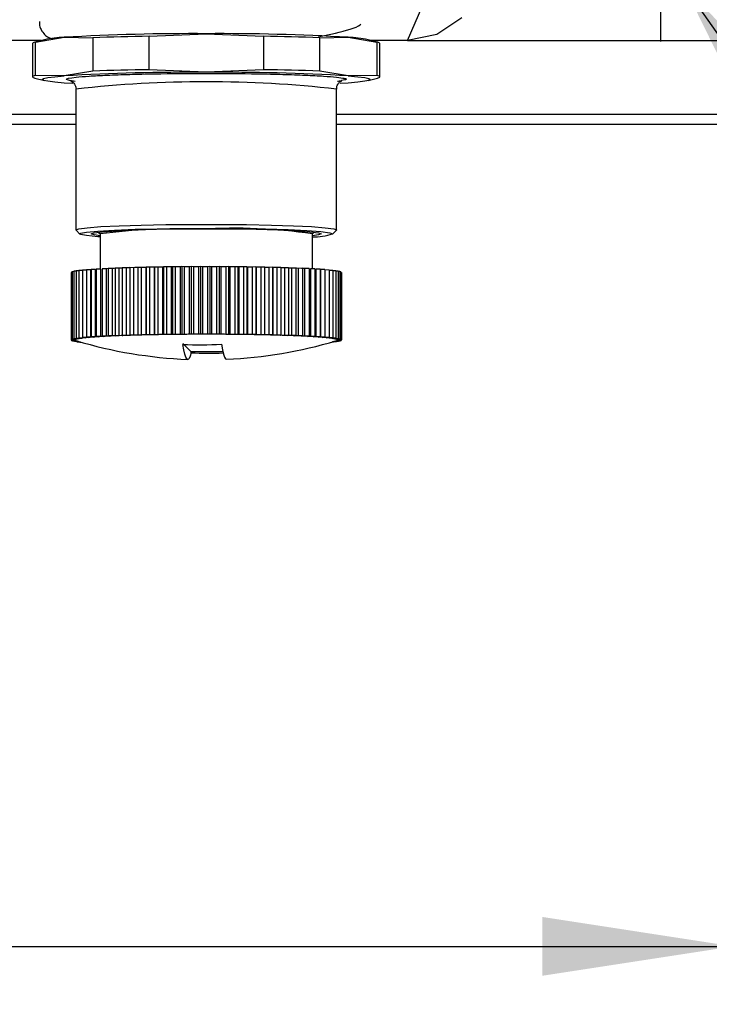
# Model space of a CAD drawing. Header units: millimetres. Extents: x 0 to 1260, y 0 to 891.
# Tile 32 of 56: x 753 to 788, y 213 to 264. Entities that reach past the tile are written whole.
import ezdxf

# ---------------------------------------------------------------- set-up
doc = ezdxf.new("R2010")
doc.units = ezdxf.units.MM
doc.header["$LTSCALE"] = 3
doc.layers.add('FORMAT', color=7, linetype='Continuous')
doc.styles.add('SLDTEXTSTYLE0', font='TXT', dxfattribs={"width": 0.605})
doc.dimstyles.new('SLDDIMSTYLE10', dxfattribs={"dimtxt": 7.704956, "dimasz": 9.906, "dimexe": 0, "dimexo": 0.0625, "dimgap": 1.926239, "dimtad": 0, "dimtih": 1, "dimtoh": 1, "dimdec": 1, "dimrnd": 1e-09, "dimzin": 12, "dimdsep": 46, "dimtxsty": 'SLDTEXTSTYLE0', "dimblk1": 'NONE', "dimsah": 1, "dimcen": 0, "dimadec": 0, "dimazin": 3, "dimtfac": 1, "dimtdec": 1, "dimtmove": 0, "dimatfit": 3, "dimldrblk": 'NONE', "dimfxl": 1, "dimfrac": 2, "dimtolj": 1, "dimtzin": 12, "dimarcsym": 0})
doc.dimstyles.new('SLDDIMSTYLE3', dxfattribs={"dimtxt": 7.704956, "dimasz": 9.906, "dimexe": 0, "dimexo": 0.0625, "dimgap": 1.926239, "dimtad": 1, "dimdec": 1, "dimrnd": 1e-09, "dimzin": 12, "dimdsep": 46, "dimtxsty": 'SLDTEXTSTYLE0', "dimsah": 1, "dimcen": 0.09, "dimadec": 0, "dimazin": 3, "dimtfac": 1, "dimtdec": 1, "dimtofl": 0, "dimtmove": 0, "dimatfit": 3, "dimfxl": 1, "dimfrac": 2, "dimtolj": 1, "dimtzin": 12, "dimarcsym": 0})
doc.dimstyles.new('SLDDIMSTYLE6', dxfattribs={"dimtxt": 7.704956, "dimasz": 9.906, "dimexe": 0, "dimexo": 0.0625, "dimgap": 1.926239, "dimtad": 1, "dimdec": 1, "dimrnd": 1e-09, "dimzin": 12, "dimdsep": 46, "dimtxsty": 'SLDTEXTSTYLE0', "dimsah": 1, "dimcen": 0.09, "dimadec": 0, "dimazin": 3, "dimtfac": 1, "dimtdec": 1, "dimtofl": 0, "dimtmove": 0, "dimatfit": 3, "dimfxl": 1, "dimfrac": 2, "dimtolj": 1, "dimtzin": 12, "dimarcsym": 0})

# ---------------------------------------------------------------- blocks, each defined once
blk = doc.blocks.new('_D_17')
at = {"layer": 'FORMAT'}
for p, q in [((656.47, 282.225), (656.47, 213.478)), ((789.559, 279.85), (789.559, 213.478)), ((712.726, 230.075), (710.08, 230.075)), ((710.08, 230.075), (710.08, 218.242)), ((733.304, 230.075), (735.95, 230.075)), ((735.95, 230.075), (735.95, 218.242)), ((710.08, 218.242), (712.726, 218.242)), ((735.95, 218.242), (733.304, 218.242)), ((656.47, 216.478), (789.559, 216.478))]:
    blk.add_line(p, q, dxfattribs=at)
for points in [[(656.47, 216.478), (666.376, 214.954), (666.376, 218.002)], [(789.559, 216.478), (779.653, 218.002), (779.653, 214.954)]]:
    blk.add_solid(points, dxfattribs=at)
at = {"layer": 'FORMAT', "char_height": 7.9375, "attachment_point": 1, "style": 'SLDTEXTSTYLE0'}
for s, insert in [('133,1', (709.786, 242.071)), ('5,24', (712.726, 228.474))]:
    blk.add_mtext(s, dxfattribs=dict(at, insert=insert))
blk = doc.blocks.new('_D_18')
at = {"layer": 'FORMAT'}
for p, q in [((772.666, 398.681), (830.733, 398.681)), ((827.733, 398.681), (827.733, 263.369)), ((814.137, 344.254), (814.137, 346.9)), ((814.137, 346.9), (825.97, 346.9)), ((825.97, 346.9), (825.97, 344.254)), ((814.137, 317.796), (814.137, 315.15)), ((825.97, 315.15), (825.97, 317.796)), ((814.137, 315.15), (825.97, 315.15)), ((772.666, 263.369), (830.733, 263.369))]:
    blk.add_line(p, q, dxfattribs=at)
for points in [[(827.733, 398.681), (826.209, 388.775), (829.257, 388.775)], [(827.733, 263.369), (829.257, 273.275), (826.209, 273.275)]]:
    blk.add_solid(points, dxfattribs=at)
at = {"layer": 'FORMAT', "char_height": 7.9375, "attachment_point": 1, "rotation": 90, "style": 'SLDTEXTSTYLE0'}
for s, insert in [('135,3', (802.141, 317.796)), ('5,327', (815.738, 317.796))]:
    blk.add_mtext(s, dxfattribs=dict(at, insert=insert))
blk = doc.blocks.new('SW_SYMBOL_HOLE_DEPTH')
at = {"layer": 'FORMAT', "color": 0}
for p, q in [((0, 2625), (2400, 2625)), ((1200, 2625), (1200, 225)), ((300, 1665), (1200, 225)), ((2100, 1665), (1200, 225))]:
    blk.add_line(p, q, dxfattribs=at)
blk = doc.blocks.new('_D_19')
at = {"layer": 'FORMAT'}
for p, q in [((784.587, 269.64), (786.996, 266.199)), ((786.996, 266.199), (802.573, 243.944)), ((802.573, 243.944), (907.944, 243.944))]:
    blk.add_line(p, q, dxfattribs=at)
blk.add_solid([(786.996, 266.199), (791.428, 257.21), (793.925, 258.958)], dxfattribs=at)
at = {"layer": 'FORMAT', "xscale": 0.0034106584, "yscale": 0.0034106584, "zscale": 0.0034106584}
blk.add_blockref('SW_SYMBOL_HOLE_DEPTH', (856.137, 245.092), dxfattribs=at)
at = {"layer": 'FORMAT', "char_height": 7.9375, "attachment_point": 1, "style": 'SLDTEXTSTYLE0'}
for s, insert in [('6 [0.235]', (866.786, 254.176)), ('4xM5x0.8', (807.336, 254.176))]:
    blk.add_mtext(s, dxfattribs=dict(at, insert=insert))
blk = doc.blocks.new('_None')
blk = doc.blocks.new('SW_CENTERMARKSYMBOL_6')
at = {"layer": 'FORMAT', "color": 0}
for p, q in [((0, 2.5), (0, 4.6)), ((0, 0), (0, 2.5)), ((-2.5, 0), (-4.6, 0)), ((0, 0), (-2.5, 0)), ((0, 0), (0, -2.5)), ((0, 0), (2.5, 0)), ((2.5, 0), (4.6, 0)), ((0, -2.5), (0, -4.6))]:
    blk.add_line(p, q, dxfattribs=at)

msp = doc.modelspace()

# ---------------------------------------------------------------- linework, layer by layer
at = {"color": 7, "linetype": 'Continuous', "lineweight": 25}
for p, q in [((772.666273, 263.368852), (775.039324, 268.82896)), ((775.496255, 264.541618), (774.197584, 263.673645)), ((753.406085, 263.29237), (754.885105, 263.537958)), ((754.885105, 263.537958), (756.364125, 263.515853)), ((756.364125, 263.515853), (756.364125, 261.78545)), ((759.288281, 263.589494), (762.246321, 263.723341)), ((759.288281, 261.859091), (759.288281, 263.589494)), ((762.246321, 263.723341), (765.204361, 263.589494)), ((765.204361, 263.589494), (765.204361, 261.859091)), ((768.040295, 263.567877), (768.940459, 263.743931)), ((768.128517, 263.515853), (769.607537, 263.537958)), ((768.128517, 261.78545), (768.128517, 263.515853)), ((769.607537, 263.537958), (771.086556, 263.29237)), ((774.197584, 263.673645), (772.666273, 263.368852)), ((753.692804, 263.368852), (745.299837, 263.368852)), ((753.246321, 263.218729), (753.246321, 261.488327)), ((753.859922, 263.41299), (753.366604, 263.282697)), ((753.406085, 261.561968), (753.406085, 263.29237)), ((771.126037, 263.282697), (770.63272, 263.41299)), ((772.666273, 263.368852), (770.799837, 263.368852)), ((771.086556, 263.29237), (771.086556, 261.561968)), ((771.246321, 261.488327), (771.246321, 263.218729)), ((754.885105, 261.539862), (753.406085, 261.561968)), ((756.364125, 261.78545), (754.885105, 261.539862)), ((762.246321, 261.725244), (759.288281, 261.859091)), ((765.204361, 261.859091), (762.246321, 261.725244)), ((769.607537, 261.539862), (768.128517, 261.78545)), ((771.086556, 261.561968), (769.607537, 261.539862)), ((753.366604, 261.424359), (753.859922, 261.294065)), ((755.329509, 261.138982), (754.885105, 261.169097)), ((769.607537, 261.169097), (769.179546, 261.139987)), ((770.63272, 261.294065), (771.126037, 261.424359)), ((755.496321, 260.854955), (755.496321, 253.561903)), ((768.996321, 253.561903), (768.996321, 260.854955)), ((755.496321, 259.537735), (743.496321, 259.537735)), ((793.241321, 259.537735), (768.996321, 259.537735)), ((743.496321, 259.037174), (755.496321, 259.037174)), ((768.996321, 259.037174), (793.241321, 259.037174)), ((755.502757, 253.549048), (755.702567, 253.349619)), ((756.65149, 253.451504), (756.746321, 253.356854)), ((756.746321, 253.362094), (756.746321, 251.540569)), ((767.746321, 253.356854), (767.841151, 253.451504)), ((767.746321, 251.544888), (767.746321, 253.362094)), ((768.790075, 253.349619), (768.989884, 253.549048)), ((768.996321, 253.561903), (768.989884, 253.549048)), ((755.25954, 251.361782), (755.246564, 251.361449)), ((755.246564, 251.361449), (755.246564, 247.86478)), ((755.306555, 251.383775), (755.25954, 251.382754)), ((755.25954, 251.382754), (755.25954, 247.886085)), ((755.38738, 251.405426), (755.306555, 251.403967)), ((755.306555, 251.403967), (755.306555, 247.907298)), ((755.50162, 251.426651), (755.38738, 251.424985)), ((755.38738, 251.424985), (755.38738, 247.928317)), ((755.648721, 251.447364), (755.50162, 251.445707)), ((755.50162, 251.445707), (755.50162, 247.949038)), ((755.827964, 251.467476), (755.648721, 251.46603)), ((755.648721, 251.46603), (755.648721, 247.969361)), ((756.038476, 251.486899), (755.827964, 251.485856)), ((755.827964, 251.485856), (755.827964, 247.989187)), ((756.270343, 251.505526), (756.038476, 251.505089)), ((756.038476, 251.505089), (756.038476, 248.00842)), ((756.270343, 248.008858), (756.270343, 251.505526)), ((756.279233, 251.523634), (756.279233, 248.026965)), ((756.511235, 251.523365), (756.279233, 251.523634)), ((756.511235, 248.026696), (756.511235, 251.523365)), ((756.549061, 251.541401), (756.549061, 248.044733)), ((756.780067, 251.540427), (756.549061, 251.541401)), ((756.780067, 248.043758), (756.780067, 251.540427)), ((756.846645, 251.558304), (756.846645, 248.061636)), ((757.075531, 251.55663), (756.846645, 251.558304)), ((757.075531, 248.059961), (757.075531, 251.55663)), ((757.170536, 251.574261), (757.170536, 248.077592)), ((757.396186, 251.571894), (757.170536, 251.574261)), ((757.396186, 248.075225), (757.396186, 251.571894)), ((757.519155, 251.589193), (757.519155, 248.092524)), ((757.740471, 251.586145), (757.519155, 251.589193)), ((757.740471, 248.089476), (757.740471, 251.586145)), ((757.890805, 251.603028), (757.890805, 248.106359)), ((758.106707, 251.599314), (757.890805, 251.603028)), ((758.106707, 248.102645), (758.106707, 251.599314)), ((758.283675, 251.615698), (758.283675, 248.11903)), ((758.493112, 251.611337), (758.283675, 251.615698)), ((758.493112, 248.114668), (758.493112, 251.611337)), ((758.69585, 251.627142), (758.69585, 248.130474)), ((758.897801, 251.622154), (758.69585, 251.627142)), ((758.897801, 248.125485), (758.897801, 251.622154)), ((759.125322, 251.637305), (759.111066, 251.6272)), ((759.111066, 251.6272), (759.111066, 248.130532)), ((759.125322, 251.637305), (759.125322, 248.140636)), ((759.318805, 251.631714), (759.125322, 251.637305)), ((759.318805, 248.135045), (759.318805, 251.631714)), ((759.57, 251.646135), (759.53962, 251.636099)), ((759.53962, 251.636099), (759.53962, 248.13943)), ((759.57, 251.646135), (759.57, 248.149466)), ((759.754071, 251.639969), (759.57, 251.646135)), ((759.754071, 248.143301), (759.754071, 251.639969)), ((760.027717, 251.653591), (759.98136, 251.643672)), ((759.98136, 251.643672), (759.98136, 248.147003)), ((760.027717, 251.653591), (760.027717, 248.156922)), ((760.201478, 251.64688), (760.027717, 251.653591)), ((760.201478, 248.150212), (760.201478, 251.64688)), ((760.496242, 251.659636), (760.434135, 251.649882)), ((760.434135, 251.649882), (760.434135, 248.153214)), ((760.496242, 251.659636), (760.496242, 248.162968)), ((760.658849, 251.652413), (760.496242, 251.659636)), ((760.658849, 248.155744), (760.658849, 251.652413)), ((760.973294, 251.664241), (760.895739, 251.6547)), ((760.895739, 251.6547), (760.895739, 248.158031)), ((760.973294, 251.664241), (760.973294, 248.167573)), ((761.123953, 251.656541), (760.973294, 251.664241)), ((761.123953, 248.159872), (761.123953, 251.656541)), ((761.456547, 251.667383), (761.363923, 251.658101)), ((761.363923, 251.658101), (761.363923, 248.161432)), ((761.456547, 251.667383), (761.456547, 248.170715)), ((761.594525, 251.659243), (761.456547, 251.667383)), ((761.594525, 248.162575), (761.594525, 251.659243)), ((761.943649, 251.669047), (761.836406, 251.66007)), ((761.836406, 251.66007), (761.836406, 248.163401)), ((761.943649, 251.669047), (761.943649, 248.172379)), ((762.068273, 251.660507), (761.943649, 251.669047)), ((762.068273, 248.163839), (762.068273, 251.660507)), ((762.432225, 251.669225), (762.310886, 251.660596)), ((762.310886, 251.660596), (762.310886, 248.163927)), ((762.432225, 251.669225), (762.432225, 248.172557)), ((762.542888, 251.660327), (762.432225, 251.669225)), ((762.542888, 248.163658), (762.542888, 251.660327)), ((762.919895, 251.667916), (762.785051, 251.659677)), ((762.785051, 251.659677), (762.785051, 248.163008)), ((762.919895, 251.667916), (762.919895, 248.171247)), ((763.016058, 251.658703), (762.919895, 251.667916)), ((763.016058, 248.162034), (763.016058, 251.658703)), ((763.404284, 251.665126), (763.256592, 251.657317)), ((763.256592, 251.657317), (763.256592, 248.160649)), ((763.404284, 251.665126), (763.404284, 248.168458)), ((763.485478, 251.655643), (763.404284, 251.665126)), ((763.485478, 248.158974), (763.485478, 251.655643)), ((763.883031, 251.660869), (763.723211, 251.653529)), ((763.723211, 251.653529), (763.723211, 248.15686)), ((763.883031, 251.660869), (763.883031, 248.164201)), ((763.948861, 251.651162), (763.883031, 251.660869)), ((763.948861, 248.154493), (763.948861, 251.651162)), ((764.353804, 251.655166), (764.182634, 251.64833)), ((764.182634, 251.64833), (764.182634, 248.151661)), ((764.353804, 251.655166), (764.353804, 248.158497)), ((764.40395, 251.645282), (764.353804, 251.655166)), ((764.40395, 248.148613), (764.40395, 251.645282)), ((764.81431, 251.648044), (764.632624, 251.641745)), ((764.632624, 251.641745), (764.632624, 248.145077)), ((764.81431, 251.648044), (764.81431, 248.151376)), ((764.848527, 251.638032), (764.81431, 251.648044)), ((764.848527, 248.141363), (764.848527, 251.638032)), ((765.262305, 251.639539), (765.070989, 251.633808)), ((765.070989, 251.633808), (765.070989, 248.137139)), ((765.262305, 251.639539), (765.262305, 248.14287)), ((765.280426, 251.629446), (765.262305, 251.639539)), ((765.280426, 248.132777), (765.280426, 251.629446)), ((765.695606, 251.629691), (765.495591, 251.624556)), ((765.495591, 251.624556), (765.495591, 248.127887)), ((765.695606, 251.629691), (765.695606, 248.133022)), ((765.697543, 251.619568), (765.695606, 251.629691)), ((765.697543, 248.122899), (765.697543, 251.619568)), ((766.112103, 251.618548), (765.904364, 251.614035)), ((765.904364, 251.614035), (765.904364, 248.117366)), ((766.112103, 251.618548), (766.112103, 248.121879)), ((766.509766, 251.606166), (766.295315, 251.602295)), ((766.295315, 251.602295), (766.295315, 248.105626)), ((766.509766, 251.606166), (766.509766, 248.109497)), ((766.886658, 251.592603), (766.666539, 251.589395)), ((766.666539, 251.589395), (766.666539, 248.092726)), ((766.886658, 251.592603), (766.886658, 248.095934)), ((767.240942, 251.577927), (767.016229, 251.575396)), ((767.016229, 251.575396), (767.016229, 248.078727)), ((767.240942, 251.577927), (767.240942, 248.081258)), ((767.570894, 251.562209), (767.34268, 251.560367)), ((767.34268, 251.560367), (767.34268, 248.063699)), ((767.570894, 251.562209), (767.570894, 248.06554)), ((767.874904, 251.545524), (767.644303, 251.544382)), ((767.644303, 251.544382), (767.644303, 248.047713)), ((767.874904, 251.545524), (767.874904, 248.048856)), ((768.151493, 251.527956), (767.919626, 251.527518)), ((767.919626, 251.527518), (767.919626, 248.030849)), ((768.151493, 251.527956), (768.151493, 248.031287)), ((768.167311, 251.509858), (768.167311, 248.013189)), ((768.399312, 251.509589), (768.167311, 251.509858)), ((768.399312, 251.509589), (768.399312, 248.01292)), ((768.617155, 251.490512), (768.399312, 251.491431)), ((768.617155, 251.490512), (768.617155, 247.993843)), ((768.803959, 251.470819), (768.617155, 251.472186)), ((768.803959, 251.470819), (768.803959, 247.97415)), ((768.958816, 251.450606), (768.803959, 251.45223)), ((768.958816, 251.450606), (768.958816, 247.953937)), ((769.080969, 251.42997), (768.958816, 251.431653)), ((769.080969, 251.42997), (769.080969, 247.933302)), ((769.169825, 251.409014), (769.080969, 251.410542)), ((769.169825, 251.409014), (769.169825, 247.912345)), ((769.224951, 251.387838), (769.169825, 251.388986)), ((769.224951, 251.387838), (769.224951, 247.891169)), ((769.246077, 251.366546), (769.224951, 251.367067)), ((769.246077, 251.366546), (769.246077, 247.869877)), ((755.446579, 247.869915), (755.246564, 247.86478)), ((755.246564, 247.86478), (755.448516, 247.859792)), ((755.467279, 247.890598), (755.25954, 247.886085)), ((755.25954, 247.886085), (755.453023, 247.880494)), ((755.267691, 247.864258), (755.267691, 247.843488)), ((755.459007, 247.849219), (755.267691, 247.843488)), ((755.267691, 247.843488), (755.477128, 247.839126)), ((755.521006, 247.911169), (755.306555, 247.907298)), ((755.306555, 247.907298), (755.490625, 247.901132)), ((755.322816, 247.84234), (755.322816, 247.822312)), ((755.504501, 247.828611), (755.322816, 247.822312)), ((755.322816, 247.822312), (755.538718, 247.818598)), ((755.607498, 247.931525), (755.38738, 247.928317)), ((755.38738, 247.928317), (755.561141, 247.921606)), ((755.411672, 247.820784), (755.411672, 247.801355)), ((755.573911, 247.807835), (755.411672, 247.801355)), ((755.411672, 247.801355), (755.605036, 247.798692)), ((755.446579, 247.869915), (755.446579, 247.88068)), ((755.467279, 247.890598), (755.467279, 247.901914)), ((755.726334, 247.951569), (755.50162, 247.949038)), ((755.50162, 247.949038), (755.664227, 247.941815)), ((755.521006, 247.911169), (755.521006, 247.923156)), ((755.533826, 247.799673), (755.533826, 247.78072)), ((755.648547, 247.785989), (755.533826, 247.78072)), ((755.533826, 247.78072), (755.671675, 247.779274)), ((755.607498, 247.931525), (755.607498, 247.944335)), ((755.876934, 247.971202), (755.648721, 247.969361)), ((755.648721, 247.969361), (755.79938, 247.961661)), ((755.688682, 247.774352), (755.688682, 247.760507)), ((755.729297, 247.762654), (755.688682, 247.760507)), ((755.688682, 247.760507), (755.738042, 247.760145)), ((755.726334, 247.951569), (755.726334, 247.965394)), ((756.058565, 247.99033), (755.827964, 247.989187)), ((755.827964, 247.989187), (755.965941, 247.981047)), ((755.876934, 247.971202), (755.876934, 247.986298)), ((756.270343, 248.008858), (756.038476, 248.00842)), ((756.038476, 248.00842), (756.1631, 247.99988)), ((756.058565, 247.99033), (756.058565, 248.007043)), ((756.279233, 248.026965), (756.389896, 248.018067)), ((756.511235, 248.026696), (756.279233, 248.026965)), ((756.780067, 248.043758), (756.549061, 248.044733)), ((756.549061, 248.044733), (756.645224, 248.035519)), ((757.075531, 248.059961), (756.846645, 248.061636)), ((756.846645, 248.061636), (756.927839, 248.052152)), ((757.396186, 248.075225), (757.170536, 248.077592)), ((757.170536, 248.077592), (757.236366, 248.067885)), ((757.740471, 248.089476), (757.519155, 248.092524)), ((757.519155, 248.092524), (757.569301, 248.08264)), ((758.106707, 248.102645), (757.890805, 248.106359)), ((757.890805, 248.106359), (757.925022, 248.096346)), ((758.493112, 248.114668), (758.283675, 248.11903)), ((758.283675, 248.11903), (758.301796, 248.108937)), ((758.897801, 248.125485), (758.69585, 248.130474)), ((758.69585, 248.130474), (758.697787, 248.120351)), ((759.125322, 248.140636), (759.111066, 248.130532)), ((759.318805, 248.135045), (759.125322, 248.140636)), ((759.57, 248.149466), (759.53962, 248.13943)), ((759.754071, 248.143301), (759.57, 248.149466)), ((760.027717, 248.156922), (759.98136, 248.147003)), ((760.201478, 248.150212), (760.027717, 248.156922)), ((760.496242, 248.162968), (760.434135, 248.153214)), ((760.658849, 248.155744), (760.496242, 248.162968)), ((760.973294, 248.167573), (760.895739, 248.158031)), ((761.123953, 248.159872), (760.973294, 248.167573)), ((761.456547, 248.170715), (761.363923, 248.161432)), ((761.594525, 248.162575), (761.456547, 248.170715)), ((761.943649, 248.172379), (761.836406, 248.163401)), ((762.068273, 248.163839), (761.943649, 248.172379)), ((762.432225, 248.172557), (762.310886, 248.163927)), ((762.542888, 248.163658), (762.432225, 248.172557)), ((762.919895, 248.171247), (762.785051, 248.163008)), ((763.016058, 248.162034), (762.919895, 248.171247)), ((763.404284, 248.168458), (763.256592, 248.160649)), ((763.485478, 248.158974), (763.404284, 248.168458)), ((763.883031, 248.164201), (763.723211, 248.15686)), ((763.948861, 248.154493), (763.883031, 248.164201)), ((764.353804, 248.158497), (764.182634, 248.151661)), ((764.40395, 248.148613), (764.353804, 248.158497)), ((764.81431, 248.151376), (764.632624, 248.145077)), ((764.848527, 248.141363), (764.81431, 248.151376)), ((765.262305, 248.14287), (765.070989, 248.137139)), ((765.280426, 248.132777), (765.262305, 248.14287)), ((765.695606, 248.133022), (765.495591, 248.127887)), ((765.697543, 248.122899), (765.695606, 248.133022)), ((766.112103, 248.121879), (765.904364, 248.117366)), ((766.097846, 248.111775), (766.112103, 248.121879)), ((766.509766, 248.109497), (766.295315, 248.105626)), ((766.479385, 248.099461), (766.509766, 248.109497)), ((766.886658, 248.095934), (766.666539, 248.092726)), ((766.840301, 248.086015), (766.886658, 248.095934)), ((767.240942, 248.081258), (767.016229, 248.078727)), ((767.178835, 248.071504), (767.240942, 248.081258)), ((767.570894, 248.06554), (767.34268, 248.063699)), ((767.493339, 248.055998), (767.570894, 248.06554)), ((767.874904, 248.048856), (767.644303, 248.047713)), ((767.78228, 248.039573), (767.874904, 248.048856)), ((768.151493, 248.031287), (767.919626, 248.030849)), ((768.04425, 248.022309), (768.151493, 248.031287)), ((768.399312, 248.01292), (768.167311, 248.013189)), ((768.277974, 248.00429), (768.399312, 248.01292)), ((768.386148, 248.011984), (768.386148, 247.994817)), ((768.617155, 247.993843), (768.386148, 247.994817)), ((768.482311, 247.985604), (768.617155, 247.993843)), ((768.575073, 247.991272), (768.575073, 247.975825)), ((768.803959, 247.97415), (768.575073, 247.975825)), ((768.656268, 247.966341), (768.803959, 247.97415)), ((768.733165, 247.970407), (768.733165, 247.956304)), ((768.958816, 247.953937), (768.733165, 247.956304)), ((768.770479, 247.764703), (768.843921, 247.765296)), ((768.843921, 247.765296), (768.783306, 247.768394)), ((768.798996, 247.946596), (768.958816, 247.953937)), ((768.836848, 247.783883), (768.991021, 247.785619)), ((768.843921, 247.783962), (768.843921, 247.765296)), ((768.859654, 247.949382), (768.859654, 247.93635)), ((769.080969, 247.933302), (768.859654, 247.93635)), ((768.991021, 247.785619), (768.86243, 247.791331)), ((768.903658, 247.803402), (769.105261, 247.80634)), ((768.9098, 247.926465), (769.080969, 247.933302)), ((769.105261, 247.80634), (768.935849, 247.812883)), ((768.953923, 247.928228), (768.953923, 247.916059)), ((769.169825, 247.912345), (768.953923, 247.916059)), ((768.971635, 247.823488), (769.186086, 247.827359)), ((768.98814, 247.906046), (769.169825, 247.912345)), ((768.991021, 247.804675), (768.991021, 247.785619)), ((769.186086, 247.827359), (769.002016, 247.833525)), ((769.015514, 247.906995), (769.015514, 247.895531)), ((769.224951, 247.891169), (769.015514, 247.895531)), ((769.025362, 247.844059), (769.233101, 247.848572)), ((769.033635, 247.885438), (769.224951, 247.891169)), ((769.233101, 247.848572), (769.039619, 247.854163)), ((769.044125, 247.885752), (769.044125, 247.874865)), ((769.246077, 247.869877), (769.044125, 247.874865)), ((769.046062, 247.864742), (769.246077, 247.869877)), ((769.105261, 247.8259), (769.105261, 247.80634)), ((769.186086, 247.847551), (769.186086, 247.827359)), ((769.233101, 247.869544), (769.233101, 247.848572)), ((761.46345, 247.24793), (761.031062, 247.683716)), ((763.106423, 247.251032), (761.46345, 247.24793)), ((761.46345, 247.204918), (761.46345, 247.24793))]:
    msp.add_line(p, q, dxfattribs=at)
at = {"color": 7, "linetype": 'Continuous', "lineweight": 25, "flags": 128}
for points in [[(753.406085, 261.561968), (753.336305, 261.543701), (753.286351, 261.525312), (753.256334, 261.50684), (753.246321, 261.488327), (753.256334, 261.469813), (753.286351, 261.451342), (753.336305, 261.432952), (753.366604, 261.424359)], [(754.885105, 261.169097), (754.393345, 261.212594), (754.035951, 261.258519), (753.819039, 261.306085), (753.746321, 261.354479), (753.819039, 261.402874), (754.035951, 261.45044), (754.393345, 261.496365), (754.885105, 261.539862)], [(769.607537, 261.539862), (770.099297, 261.496365), (770.45669, 261.45044), (770.673602, 261.402874), (770.746321, 261.354479), (770.673602, 261.306085), (770.45669, 261.258519), (770.099297, 261.212594), (769.607537, 261.169097)], [(771.126037, 261.424359), (771.156336, 261.432952), (771.206291, 261.451342), (771.236308, 261.469813), (771.246321, 261.488327), (771.236308, 261.50684), (771.206291, 261.525312), (771.156336, 261.543701), (771.086556, 261.561968)], [(755.502757, 253.549048), (755.496321, 253.561903), (755.643824, 253.623119), (756.079889, 253.681659), (756.785456, 253.734965), (757.729689, 253.780708), (758.871321, 253.816888), (760.160456, 253.841924), (761.540753, 253.854721), (762.951888, 253.854721), (764.332185, 253.841924), (765.621321, 253.816888), (766.762952, 253.780708), (767.707185, 253.734965), (768.412752, 253.681659), (768.848817, 253.623119), (768.996321, 253.561903)], [(756.746321, 253.206938), (756.633906, 253.214796), (756.039192, 253.270867), (755.734717, 253.331203), (755.734717, 253.392984), (756.039192, 253.45332), (756.633906, 253.509391), (757.49105, 253.558574), (758.570545, 253.59857), (759.821916, 253.627509), (761.186649, 253.644037), (762.60093, 253.647382), (763.998631, 253.637387), (765.314396, 253.614519), (766.486701, 253.579849), (767.46073, 253.534996), (768.19094, 253.482059), (768.643185, 253.423512), (768.796321, 253.362094), (768.796321, 253.362094)], [(756.287821, 253.362094), (756.437213, 253.419928), (756.877898, 253.474863), (757.587778, 253.524143), (758.531257, 253.565297), (759.661024, 253.596261), (760.92043, 253.615483), (762.246321, 253.622), (763.572212, 253.615483), (764.831617, 253.596261), (765.961385, 253.565297), (766.904864, 253.524143), (767.614744, 253.474863), (768.055429, 253.419928), (768.204821, 253.362094), (768.055429, 253.304259), (767.746321, 253.262114)], [(756.746321, 253.262114), (756.437213, 253.304259), (756.287821, 253.362094)], [(761.46345, 247.204918), (761.409943, 247.025171), (761.355972, 246.912179), (761.301691, 246.866262), (761.247256, 246.887552), (761.19282, 246.975988), (761.13854, 247.131319), (761.084569, 247.353102), (761.031062, 247.640704)], [(763.029191, 247.644477), (763.082699, 247.356874), (763.136669, 247.135091), (763.19095, 246.97976), (763.245385, 246.891324), (763.291803, 246.868949)]]:
    msp.add_lwpolyline(points, dxfattribs=at)
at = {"color": 7, "linetype": 'Continuous', "lineweight": 25}
for centre, radius, start, end in [((755.195288, 256.725793), 6.819223, 92.6070939, 101.2928574), ((761.445907, 149.263105), 114.463034, 89.59934034, 93.28588525), ((761.159997, 131.173452), 132.42927, 90.80982847, 92.07539711), ((763.046735, 149.263105), 114.463034, 86.71411475, 90.40065966), ((763.332645, 131.173452), 132.42927, 87.92460289, 89.19017153), ((769.297353, 256.725793), 6.819223, 78.7071426, 87.3929061), ((753.40592, 263.082604), 0.209766, 89.9548833, 139.5384313), ((771.086722, 263.082604), 0.209766, 40.4615687, 90.0451167), ((761.445907, 147.265009), 114.463034, 89.59934034, 93.28588525), ((761.159997, 129.44305), 132.42927, 90.80982847, 92.07539711), ((763.046735, 147.265009), 114.463034, 86.71411475, 90.40065966), ((763.332645, 129.44305), 132.42927, 87.92460289, 89.19017152), ((760.855827, 221.023607), 32.598554, 87.9736073, 97.2422084), ((763.701312, 225.326943), 28.325461, 81.7898262, 93.4261903), ((767.804019, 256.44693), 3.240506, 268.9797729, 287.8314618), ((759.398267, 206.045069), 45.570794, 92.7191608, 92.9216231), ((759.912369, 194.851067), 56.77661, 92.3651649, 92.5400231), ((760.389996, 182.89386), 68.743364, 92.05493146, 92.20885658), ((760.820448, 170.482453), 81.162242, 91.77830645, 91.91609895), ((761.195713, 157.962493), 93.687832, 91.52781404, 91.6530334), ((761.510761, 145.702124), 105.952255, 91.29779368, 91.41315292), ((761.763713, 134.076764), 117.580372, 91.08384406, 91.19146624), ((761.955863, 123.453485), 128.205392, 90.88245241, 90.98404301), ((762.09156, 114.175655), 137.484218, 90.69073911, 90.78770567), ((762.177957, 106.548518), 145.111847, 90.50627595, 90.59981398), ((762.224637, 100.826345), 150.834212, 90.32695204, 90.41810904), ((762.243125, 97.201704), 154.458901, 90.15087065, 90.24059585), ((762.24632, 95.797326), 155.863283, 89.97626551, 90.06545092), ((762.247866, 96.660915), 154.999693, 89.8014286, 89.89094498), ((762.261486, 99.763126), 151.897451, 89.62464277, 89.71537387), ((762.300315, 104.998811), 146.661621, 89.44411366, 89.53699157), ((762.376264, 112.191465), 139.468563, 89.25789499, 89.35393957), ((762.499424, 121.100684), 130.55849, 89.0638005, 89.1641667), ((762.677571, 131.432312), 120.225322, 88.85929358, 88.96533143), ((762.915751, 142.850835), 108.804311, 88.64134209, 88.75467644), ((763.216004, 154.993475), 96.657953, 88.40621949, 88.52886027), ((763.577212, 167.485387), 84.160812, 88.14922286, 88.28372255), ((763.99509, 179.955278), 71.683912, 87.8642597, 88.0139459), ((764.462316, 192.050784), 59.579375, 87.54322256, 87.71255274), ((764.9688, 203.452933), 48.165969, 87.1750085, 87.3701311), ((755.460544, 247.86734), 0.0142, 169.5534957, 212.1100988), ((755.467068, 247.864688), 0.021145, 131.6234084, 165.6882323), ((755.478912, 247.87946), 0.036205, 212.9054687, 236.6460898), ((755.498214, 247.831842), 0.066402, 117.7659684, 132.887499), ((755.521803, 247.940654), 0.110922, 235.5195821, 246.2492609), ((755.55393, 247.729693), 0.182754, 110.2667918, 118.3033004), ((755.589062, 248.089627), 0.274371, 245.9227933, 252.0493157), ((755.633531, 247.519546), 0.407468, 106.0308757, 110.5310414), ((762.246321, 270.465799), 23.62, 253.4507702, 267.6794386), ((755.736551, 247.164698), 0.776967, 103.0476857, 106.1061818), ((755.861909, 246.629292), 1.326852, 101.0543577, 103.1015406), ((756.008755, 245.880846), 2.089568, 99.4902668, 101.0711976), ((756.175649, 244.88807), 3.096274, 98.343938, 99.5073164), ((756.361401, 243.624346), 4.373576, 97.3831408, 98.3491764), ((756.564266, 242.064469), 5.946589, 96.6373226, 97.3902035), ((756.782768, 240.18908), 7.834664, 95.9844214, 96.6393145), ((757.014927, 237.980294), 10.055617, 95.4574905, 95.9878978), ((757.259051, 235.427094), 12.620462, 94.9817941, 95.4583509), ((757.512998, 232.519817), 15.538809, 94.586904, 94.9837205), ((757.77494, 229.256515), 18.812607, 94.2221164, 94.5873074), ((758.042655, 225.636272), 22.442735, 93.9127218, 94.2232794), ((758.314262, 221.666546), 26.421742, 93.6217349, 93.9129209), ((758.587548, 217.35529), 30.741651, 93.3706959, 93.622484), ((758.860659, 212.719299), 35.385679, 93.1311412, 93.3707967), ((759.13148, 207.775117), 40.337273, 92.9215718, 93.1316485), ((759.398267, 202.5484), 45.570794, 92.7191608, 92.9216231), ((759.659081, 197.063608), 51.061784, 92.5399975, 92.7195185), ((759.912369, 191.354398), 56.77661, 92.3651649, 92.5400231), ((760.156439, 185.452109), 62.683942, 92.20884431, 92.36542536), ((760.389996, 179.397191), 68.743364, 92.05493146, 92.20885658), ((760.611659, 173.226504), 74.91803, 91.91609333, 92.05512617), ((760.820448, 166.985784), 81.162242, 91.77830645, 91.91609895), ((761.015341, 160.715798), 87.435257, 91.65303069, 91.77845522), ((761.195713, 154.465824), 93.687832, 91.52781404, 91.6530334), ((761.360935, 148.278735), 99.877128, 91.41315094, 91.52792976), ((761.510761, 142.205455), 105.952255, 91.29779368, 91.41315292), ((761.644974, 136.289042), 111.870191, 91.19146367, 91.297885), ((761.763713, 130.580095), 117.580372, 91.08384406, 91.19146624), ((761.867171, 125.119917), 123.04153, 90.98403898, 91.08391697), ((761.955863, 119.956817), 128.205392, 90.88245241, 90.98404301), ((762.03037, 115.128458), 133.034325, 90.78769958, 90.88251113), ((762.09156, 110.678986), 137.484218, 90.69073911, 90.78770567), ((762.140364, 106.64069), 141.52281, 90.59980533, 90.69078668), ((762.177957, 103.051849), 145.111847, 90.50627595, 90.59981398), ((762.205574, 99.937856), 148.225963, 90.41809736, 90.50631461), ((762.224637, 97.329676), 150.834212, 90.32695204, 90.41810904), ((762.23662, 95.244565), 152.919357, 90.24058064, 90.32698345), ((762.243125, 93.705035), 154.458901, 90.15087065, 90.24059585), ((762.24579, 92.719308), 155.444632, 90.0654316, 90.15089607), ((762.24632, 92.300658), 155.863283, 89.97626551, 90.06545092), ((762.246437, 92.447756), 155.716184, 89.89092083, 89.97628591), ((762.247866, 93.164246), 154.999693, 89.8014286, 89.89094498), ((762.252328, 94.439137), 153.724794, 89.71534399, 89.80144473), ((762.261486, 96.266457), 151.897451, 89.62464277, 89.71537387), ((762.276975, 98.625846), 149.538011, 89.53695477, 89.62465524), ((762.246321, 270.465799), 23.62, 272.5368891, 286.5492298), ((762.300315, 101.502142), 146.66162, 89.44411366, 89.53699157), ((762.332979, 104.866307), 143.297297, 89.35389431, 89.44412299), ((762.376264, 108.694796), 139.468563, 89.25789499, 89.35393957), ((762.431409, 112.950955), 135.212047, 89.1641109, 89.25790165), ((762.499424, 117.604015), 130.55849, 89.0638005, 89.1641667), ((762.581256, 122.611088), 125.550748, 88.96526225, 89.06380497), ((762.677571, 127.935643), 120.225322, 88.85929358, 88.96533143), ((762.788974, 133.530202), 114.629654, 88.75458999, 88.85929644), ((762.915751, 139.354166), 108.804311, 88.64134209, 88.75467644), ((763.058134, 145.357305), 102.799484, 88.52875106, 88.64134411), ((763.216004, 151.496807), 96.657952, 88.40621949, 88.52886027), ((763.389206, 157.721641), 90.430708, 88.28358267, 88.40622187), ((763.577212, 163.988719), 84.160812, 88.14922286, 88.28372255), ((763.779483, 170.248188), 77.898075, 88.01376366, 88.14922751), ((763.99509, 176.45861), 71.683912, 87.8642597, 88.0139459), ((764.223134, 182.573236), 65.565035, 87.71231034, 87.86426992), ((764.462316, 188.554115), 59.579375, 87.54322256, 87.71255274), ((764.711413, 194.359389), 53.768759, 87.3698004, 87.5432441), ((764.9688, 199.956264), 48.165969, 87.1750085, 87.3701311), ((765.232982, 205.309336), 42.806383, 86.9731337, 87.175052), ((765.50207, 210.392393), 37.716208, 86.7439208, 86.9735988), ((765.774363, 215.177774), 32.923086, 86.5034678, 86.7440066), ((766.047777, 219.646968), 28.445537, 86.2269428, 86.5041475), ((766.320478, 223.781002), 24.302518, 85.9326085, 86.2271118), ((766.590271, 227.56983), 20.504097, 85.5888317, 85.9336499), ((766.855271, 231.003737), 17.059979, 85.2163104, 85.5891712), ((767.113252, 234.081518), 13.971405, 84.7726904, 85.2180062), ((767.362364, 236.802886), 11.23866, 84.280909, 84.7734039), ((767.60044, 239.175445), 8.854185, 83.6803042, 84.2838999), ((767.825747, 241.208097), 6.809085, 82.9940494, 83.6819184), ((768.036259, 242.916828), 5.087435, 82.126543, 82.9999331), ((768.230442, 244.319089), 3.671793, 81.0922765, 82.1306388), ((768.406489, 245.438436), 2.538686, 79.7173864, 81.1058156), ((768.563135, 246.299868), 1.663128, 77.9689623, 79.7298231), ((768.698861, 246.933348), 1.015272, 75.4499828, 78.0085744), ((768.812733, 247.370097), 0.563923, 71.8776813, 75.5005625), ((768.859111, 248.215111), 0.407468, 286.0308757, 290.5310414), ((768.903579, 247.64503), 0.274371, 65.9227933, 72.0493157), ((768.938711, 248.004964), 0.182754, 290.2667918, 298.3033004), ((768.970839, 247.794003), 0.110922, 55.5195821, 66.2492609), ((768.994428, 247.902815), 0.066402, 297.7659684, 312.887499), ((769.013729, 247.855197), 0.036205, 32.9054687, 56.6460899), ((769.025574, 247.869969), 0.021145, 311.6234084, 345.6882323), ((769.032097, 247.867317), 0.0142, 349.5534957, 32.1100988), ((761.986627, 270.684538), 23.063637, 267.6254586, 272.5908691), ((762.419, 270.247636), 23.062521, 267.6253818, 271.7421902)]:
    msp.add_arc(centre, radius, start, end, dxfattribs=at)
at = {"color": 8, "linetype": 'Continuous', "lineweight": 25}
msp.add_arc((762.247996, 200.947135), 60.287081, 83.57304763, 96.4301633, dxfattribs=at)
at = {"color": 7, "linetype": 'Continuous', "lineweight": 25}
for points, knots in [([(753.611074, 264.355549), (753.607047, 264.315831), (753.589788, 264.145647), (753.744609, 263.796695), (753.986141, 263.542943), (754.20466, 263.479483), (754.266918, 263.461403)], [0, 0, 0, 0, 0.06783281, 0.290654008, 0.797900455, 1, 1, 1, 1]), ([(768.940459, 263.743931), (769.471522, 263.883129), (770.033669, 264.030474), (770.251928, 264.200191), (770.263996, 264.209575)], [0, 0, 0, 0, 0.944707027, 1, 1, 1, 1]), ([(755.361311, 261.261633), (755.325134, 261.267155), (755.245073, 261.279377), (755.204667, 261.290959), (755.226538, 261.286667), (755.324588, 261.234101), (755.426905, 261.116573), (755.490655, 260.991383), (755.486699, 260.907274), (755.485459, 260.880907)], [0, 0, 0, 0, 0.205049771, 0.4537819, 0.637775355, 0.771910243, 0.862828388, 0.956998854, 1, 1, 1, 1]), ([(769.007072, 260.848811), (769.004699, 260.884239), (768.997763, 260.987818), (769.077166, 261.138667), (769.199565, 261.257619), (769.282315, 261.290626), (769.276624, 261.287799), (769.209586, 261.268649), (769.073863, 261.254141), (769.043234, 261.250867)], [0, 0, 0, 0, 0.050112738, 0.146513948, 0.237925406, 0.37666009, 0.548398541, 0.898085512, 1, 1, 1, 1])]:
    msp.add_open_spline(points, degree=3, knots=knots, dxfattribs=at)
at = {"color": 8, "linetype": 'Continuous', "lineweight": 25}
msp.add_open_spline([(755.462949, 261.247771), (755.243279, 261.283105), (754.783976, 261.356986), (755.272938, 261.455564), (756.140001, 261.529076), (757.083575, 261.579699), (758.242972, 261.620768), (759.931529, 261.658971), (762.246348, 261.678358), (764.561029, 261.658971), (766.24982, 261.620768), (767.408479, 261.579701), (768.354815, 261.529068), (769.208906, 261.455604), (769.679393, 261.374965), (769.361207, 261.31844), (769.260456, 261.300542)], degree=3, knots=[0, 0, 0, 0, 0.0941908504, 0.1969416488, 0.2522542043, 0.3087405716, 0.3652269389, 0.4205394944, 0.5232902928, 0.6260410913, 0.6813536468, 0.7378400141, 0.7943263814, 0.8496389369, 0.9523897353, 1, 1, 1, 1], dxfattribs=at)

# ---------------------------------------------------------------- block references
at = {"layer": 'FORMAT'}
msp.add_blockref('SW_CENTERMARKSYMBOL_6', (785.791321, 267.919698), dxfattribs=at)

# ---------------------------------------------------------------- dimensions: what is measured, and where the dimension line sits
dim = msp.add_linear_dim(base=(827.733402, 263.368852), p1=(772.666273, 398.680544), p2=(772.666273, 263.368852), angle=90, dimstyle='SLDDIMSTYLE6', dxfattribs=at)
dim.commit()
dim.dimension.update_dxf_attribs({"geometry": '_D_18', "text_midpoint": (827.733402, 331.024698), "dimtype": 160})
dim = msp.add_linear_dim(base=(789.559476, 216.478489), p1=(656.470474, 282.224746), p2=(789.559476, 279.849718), dimstyle='SLDDIMSTYLE3', dxfattribs=at)
dim.commit()
dim.dimension.update_dxf_attribs({"geometry": '_D_17', "text_midpoint": (723.014975, 216.478489), "dimtype": 160})
dim = msp.add_diameter_dim_2p(p1=(784.587087, 269.640111), p2=(786.995555, 266.199285), text='4xM5x0.8 {\\fGDT;x}6 [0.235]', dimstyle='SLDDIMSTYLE10', override={"dimpost": '<>'}, dxfattribs=at)
dim.commit()
dim.dimension.update_dxf_attribs({"geometry": '_D_19', "text_midpoint": (857.639754, 249.86065), "dimtype": 163})

doc.saveas('drawing.dxf')
